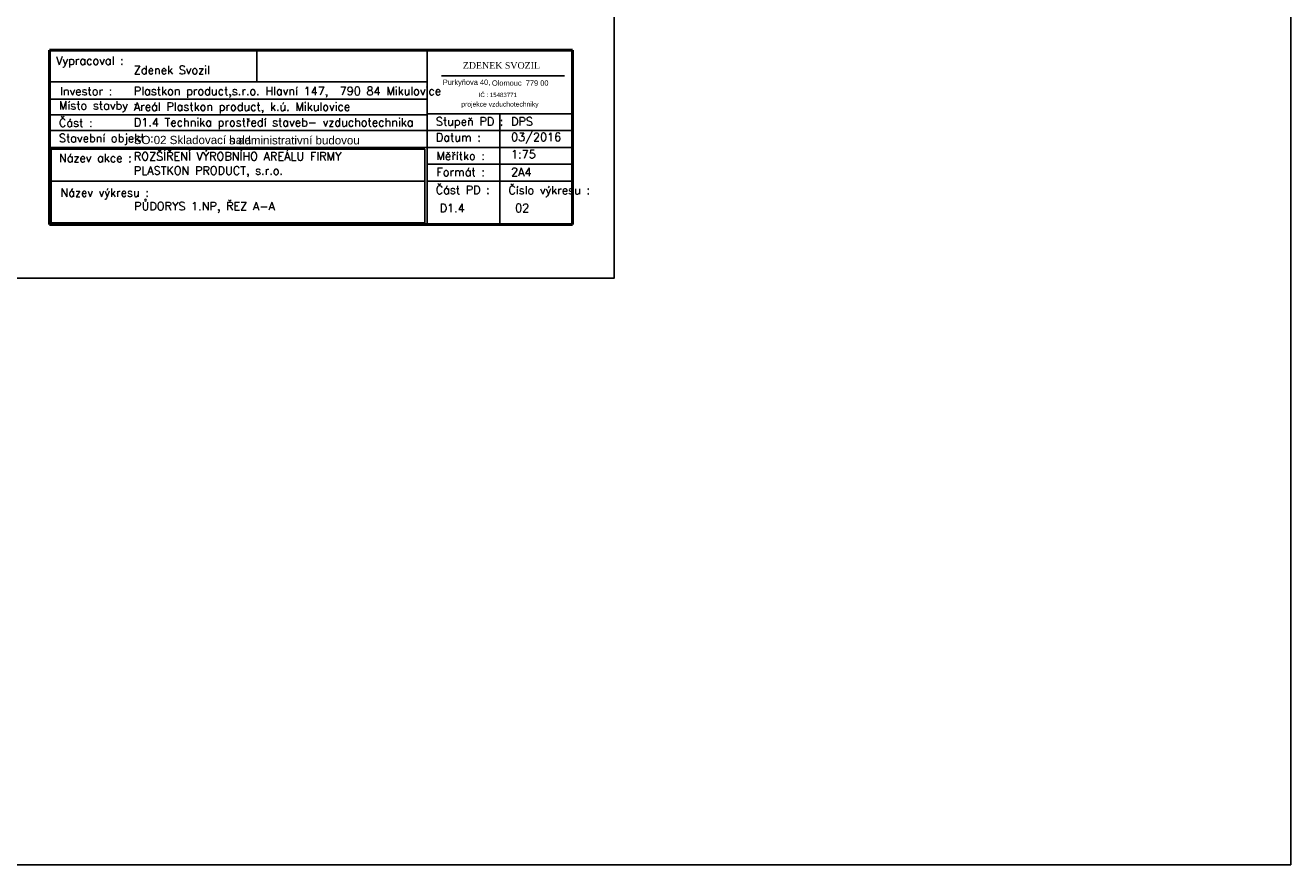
# Model space of a CAD drawing. Header units: millimetres. Extents: x 6435372 to 7248404, y 1559872 to 1886246.
# Tile 112 of 208: x 6981047 to 7004053, y 1613457 to 1628727. Entities that reach past the tile are written whole.
import ezdxf

# ---------------------------------------------------------------- set-up
doc = ezdxf.new("R2010")
doc.units = ezdxf.units.MM
doc.layers.add('Popisky', color=7, linetype='Continuous')
doc.layers.add('ZTI_KAN_popis', color=7, linetype='Continuous')
doc.styles.add('ARIEL', font='arial.ttf')
doc.styles.add('ROMANS', font='ROMANS', dxfattribs={"height": 0.2})
doc.styles.add('TIMESCE', font='times.ttf')

msp = doc.modelspace()

# ---------------------------------------------------------------- linework, layer by layer
at = {"linetype": 'Continuous', "lineweight": 50}
for p, q in [((6990996.6, 1628273.9), (6981484, 1628273.9)), ((6981484, 1628273.9), (6981484, 1625101.3)), ((6990996.6, 1625101.3), (6990996.6, 1628273.9)), ((6981484, 1625101.3), (6990996.6, 1625101.3))]:
    msp.add_line(p, q, dxfattribs=at)
at = {"linetype": 'Continuous'}
for p, q in [((6985256.4, 1628273.9), (6985256.4, 1627700)), ((6988352.8, 1626687.6), (6988352.8, 1628273.9)), ((6988352.8, 1627700), (6981484, 1627700)), ((6988613.8, 1627805), (6990848, 1627805)), ((6988352.8, 1627382.6), (6981484, 1627382.6)), ((6988352.8, 1627097.7), (6981484, 1627097.7)), ((6988352.8, 1627118.9), (6990996.6, 1627118.9)), ((6989674.7, 1627118.9), (6989674.7, 1625894.5)), ((6988352.8, 1626812.8), (6990996.6, 1626812.8)), ((6988352.8, 1625101.3), (6988352.8, 1626687.6)), ((6988352.8, 1626506.7), (6981484, 1626506.7)), ((6988352.8, 1626506.7), (6990996.6, 1626506.7)), ((6988352.8, 1626200.6), (6990996.6, 1626200.6)), ((6988309.5, 1625894.5), (6981515.8, 1625894.5)), ((6989674.7, 1625894.5), (6988352.8, 1625894.5)), ((6989674.7, 1625894.5), (6989674.7, 1625101.3)), ((6990996.6, 1625894.5), (6989674.7, 1625894.5))]:
    msp.add_line(p, q, dxfattribs=at)
at = {"flags": 128}
msp.add_lwpolyline([(6960255.8, 1646402.6), (6991755.8, 1646402.6), (6991755.8, 1624127.6), (6960255.8, 1624127.6)], close=True, dxfattribs=at)
at = {"linetype": 'Continuous', "flags": 128}
msp.add_lwpolyline([(6981515.8, 1626471.7), (6988309.5, 1626471.7), (6988309.5, 1625132.9), (6981515.8, 1625132.9)], close=True, dxfattribs=at)
at = {"layer": 'Popisky'}
msp.add_line((6988352.8, 1626812.8), (6981484, 1626812.8), dxfattribs=at)
at = {"layer": 'ZTI_KAN_popis', "ltscale": 400}
msp.add_lwpolyline([(6956215.1, 1729402.7), (7004053, 1729402.7), (7004053, 1613457.3), (6956215.1, 1613457.3)], close=True, dxfattribs=at)

# ---------------------------------------------------------------- texts
for s, height, style, p in [('ZDENEK SVOZIL', 119.154, 'TIMESCE', (6989000.8, 1627937.7)), ('Purkyňova 40,', 96.652, 'ARIEL', (6988637.3, 1627643.6)), ('Olomouc  779 00     ', 96.652, 'ARIEL', (6989530.8, 1627628.3)), ('IČ : 15483771    ', 79.079, 'ARIEL', (6989290.7, 1627421.3)), ('projekce vzduchotechniky', 87.865, 'ARIEL', (6988973.5, 1627248.5))]:
    msp.add_text(s, height=height, dxfattribs=dict(style=style)).set_placement(p)
at = {"linetype": 'Continuous', "style": 'ROMANS'}
for s, p in [('Plastkon product,s.r.o. Hlavní 147,  790 84 Mikulovice', (6983019.9, 1627457.4)), ('Areál Plastkon product, k.ú. Mikulovice ', (6983019.9, 1627172.5)), ('D1.4 Technika prostředí staveb- vzduchotechnika', (6983019.9, 1626887.5)), ('ROZŠÍŘENÍ VÝROBNÍHO AREÁLU FIRMY', (6983019.9, 1626269.2)), ('PLASTKON PRODUCT, s.r.o.', (6983019.9, 1626008.9))]:
    msp.add_text(s, height=150, dxfattribs=at).set_placement(p)
at = {"linetype": 'Continuous', "char_height": 150, "attachment_point": 4, "style": 'ROMANS'}
for s, insert in [('{Vypracoval :}', (6981606.3, 1628059.1)), ('{Zdenek Svozil}', (6983019.9, 1627913.7)), ('{Investor :}', (6981677.1, 1627528.6)), ('{Místo stavby :}', (6981657.9, 1627245)), ('{Část :}', (6981657.9, 1626953.6)), ('{Stupeň PD :}', (6988511.5, 1626953.5)), ('{DPS}', (6989877.6, 1626978.8)), ('{Stavební objekt :}', (6981657.9, 1626650.1)), ('{Datum :}', (6988511.5, 1626688.5)), ('{03/2016}', (6989877.6, 1626669.7)), ('{Název akce :}', (6981657.9, 1626313.3)), ('{Měřítko :}', (6988521.2, 1626353.2)), ('{1:75}', (6989877.6, 1626382)), ('{Formát :}', (6988521.2, 1626057.9)), ('{2A4}', (6989877.6, 1626058.6)), ('{Část PD :}', (6988507.5, 1625732.5)), ('{Název výkresu :}', (6981686.7, 1625658.1)), ('{Číslo výkresu :}', (6989830.1, 1625703.3)), ('{PŮDORYS 1.NP, ŘEZ A-A}', (6983026, 1625414.4)), ('{D1.4}', (6988579.8, 1625402.9)), ('{02}', (6989951.9, 1625402.9))]:
    msp.add_mtext(s, dxfattribs=dict(at, insert=insert))
at = {"linetype": 'Continuous', "char_height": 150, "width": 2339.233, "attachment_point": 4, "style": 'ROMANS'}
for s, insert in [('{\\fArial|b0|i0|c238|p34;s administrativní budovou}', (6984751.2, 1626634)), ('{\\fArial|b0|i0|c238|p34;SO 02 Skladovací hala }', (6983019.9, 1626639.9))]:
    msp.add_mtext(s, dxfattribs=dict(at, insert=insert))

doc.saveas('drawing.dxf')
